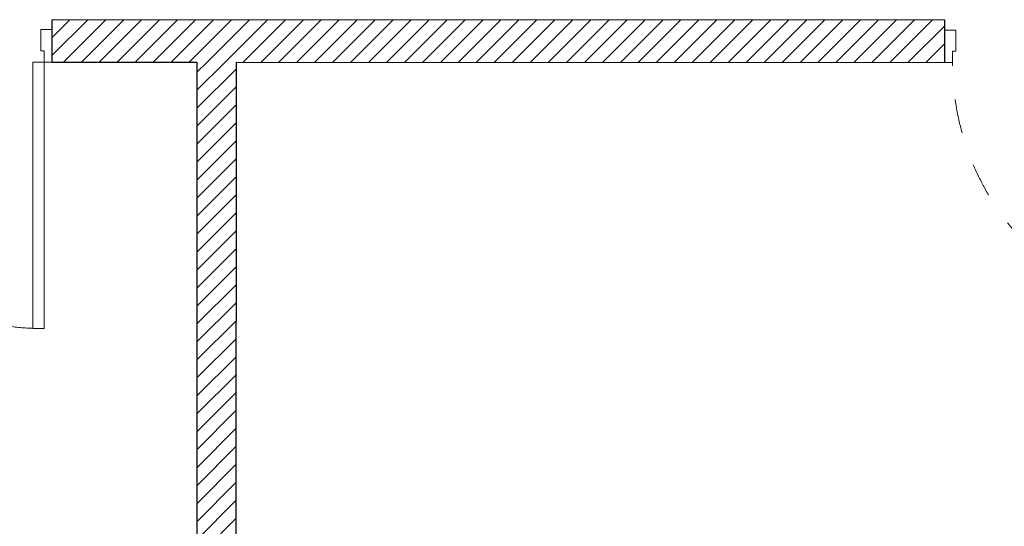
# Model space of a CAD drawing. Header units: millimetres. Extents: x 172139 to 266886, y 98118 to 138225.
# Tile 51 of 57: x 211579 to 215064, y 109411 to 111206. Entities that reach past the tile are written whole.
import ezdxf

# ---------------------------------------------------------------- set-up
doc = ezdxf.new("R2010")
doc.units = ezdxf.units.MM
doc.header["$MEASUREMENT"] = 0
doc.linetypes.add('Przerywana', pattern=[240, 120, -120])
doc.layers.add('Drzwi ArchiCAD', color=7, linetype='Continuous')
doc.layers.add('KR_INW', color=7, linetype='Continuous')
for name, color, linetype, lineweight in [('Drzwi ArchiCAD_Nr_pióra__1', 7, 'Continuous', 13), ('Drzwi ArchiCAD_Nr_pióra__27', 7, 'Continuous', 25), ('KR_INW_Nr_pióra__101', 252, 'Continuous', 5), ('KR_INW_Nr_pióra__27', 7, 'Continuous', 25)]:
    doc.layers.add(name, color=color, linetype=linetype, lineweight=lineweight)
pattern_1 = [(45, (0, 0), (-31.819804, 31.819804), [])]

# ---------------------------------------------------------------- blocks, each defined once
blk = doc.blocks.new('Drzwi 19_12')
at = {"layer": 'Drzwi ArchiCAD_Nr_pióra__1', "linetype": 'Continuous'}
for p, q in [((432, 0), (432, 944)), ((432, 944), (472, 944)), ((472, 944), (472, 0)), ((-472, 0), (-500, 0)), ((-500, 0), (-500, -115)), ((-472, -40), (-472, 0)), ((472, 0), (432, 0)), ((500, 0), (472, 0)), ((472, 0), (472, -40)), ((500, -115), (500, 0)), ((-460, -40), (-472, -40)), ((-460, -115), (-460, -40)), ((472, -40), (460, -40)), ((460, -40), (460, -115)), ((-500, -115), (-460, -115)), ((460, -115), (500, -115))]:
    blk.add_line(p, q, dxfattribs=at)
at = {"layer": 'Drzwi ArchiCAD_Nr_pióra__1', "linetype": 'Przerywana'}
blk.add_arc((472, 0), 944, 90, 180, dxfattribs=at)
at = {"layer": 'Drzwi ArchiCAD_Nr_pióra__27', "linetype": 'Continuous'}
for p, q in [((-500, 0), (-500, -115)), ((500, 0), (500, -115))]:
    blk.add_line(p, q, dxfattribs=at)
blk = doc.blocks.new('Drzwi 19_13')
at = {"layer": 'Drzwi ArchiCAD_Nr_pióra__1', "linetype": 'Continuous'}
for p, q in [((422, 0), (422, 924)), ((422, 924), (462, 924)), ((462, 924), (462, 0)), ((-462, 0), (-490, 0)), ((-490, 0), (-490, -115)), ((-462, -40), (-462, 0)), ((462, 0), (422, 0)), ((490, 0), (462, 0)), ((462, 0), (462, -40)), ((490, -115), (490, 0)), ((-450, -40), (-462, -40)), ((-450, -115), (-450, -40)), ((462, -40), (450, -40)), ((450, -40), (450, -115)), ((-490, -115), (-450, -115)), ((450, -115), (490, -115))]:
    blk.add_line(p, q, dxfattribs=at)
at = {"layer": 'Drzwi ArchiCAD_Nr_pióra__1', "linetype": 'Przerywana'}
blk.add_arc((462, 0), 924, 90, 180, dxfattribs=at)
at = {"layer": 'Drzwi ArchiCAD_Nr_pióra__27', "linetype": 'Continuous'}
for p, q in [((-490, 0), (-490, -115)), ((490, 0), (490, -115))]:
    blk.add_line(p, q, dxfattribs=at)
blk = doc.blocks.new('Ściana_34', base_point=(207868.7, 111207.8))
at = {"layer": 'KR_INW_Nr_pióra__101', "linetype": 'Continuous'}
h = blk.add_hatch(dxfattribs=at)
h.set_pattern_fill('Cegła_licówka', color=256, style=0, pattern_type=2)
h.set_pattern_definition(pattern_1)
h.paths.add_polyline_path([(211693.6, 111055.6), (214853.3, 111053.8), (214853.3, 111168.8), (214853.4, 111203.8), (211693.7, 111205.6), (211693.7, 111170.6)])
at = {"layer": 'KR_INW_Nr_pióra__27', "linetype": 'Continuous'}
for p, q in [((211693.7, 111170.6), (211693.7, 111205.6)), ((214853.3, 111168.8), (214853.4, 111203.8)), ((211693.6, 111055.6), (211693.7, 111170.6)), ((214853.3, 111053.8), (214853.3, 111168.8))]:
    blk.add_line(p, q, dxfattribs=at)
at = {"layer": 'KR_INW_Nr_pióra__27', "linetype": 'Continuous', "flags": 128}
for points in [[(214853.4, 111203.8), (211693.7, 111205.6)], [(211693.6, 111055.6), (212206.4, 111055.3)], [(212346.4, 111055.3), (214853.3, 111053.8)]]:
    blk.add_lwpolyline(points, dxfattribs=at)
at = {"layer": 'Drzwi ArchiCAD', "linetype": 'Continuous', "xscale": -1, "zscale": 1000, "rotation": 179.9679760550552}
for name, p in [('Drzwi 19_12', (211193.6, 111055.9)), ('Drzwi 19_13', (215343.3, 111053.6))]:
    blk.add_blockref(name, p, dxfattribs=at)
blk = doc.blocks.new('Ściana_66', base_point=(212344.1, 106855.1))
at = {"layer": 'KR_INW_Nr_pióra__101', "linetype": 'Continuous'}
h = blk.add_hatch(dxfattribs=at)
h.set_pattern_fill('Cegła_licówka', color=256, style=0, pattern_type=2)
h.set_pattern_definition(pattern_1)
h.paths.add_polyline_path([(212344.4, 107385.1), (212346.4, 111055.3), (212206.4, 111055.3), (212204.4, 107385.1)])
at = {"layer": 'KR_INW_Nr_pióra__27', "linetype": 'Continuous', "flags": 128}
for points in [[(212206.4, 111055.3), (212204.4, 107385.1)], [(212344.4, 107385.1), (212346.4, 111055.3)]]:
    blk.add_lwpolyline(points, dxfattribs=at)

msp = doc.modelspace()

# ---------------------------------------------------------------- block references
at = {"layer": 'KR_INW'}
for name, p in [('Ściana_34', (207868.7, 111207.8)), ('Ściana_66', (212344.1, 106855.1))]:
    msp.add_blockref(name, p, dxfattribs=at)

doc.saveas('drawing.dxf')
